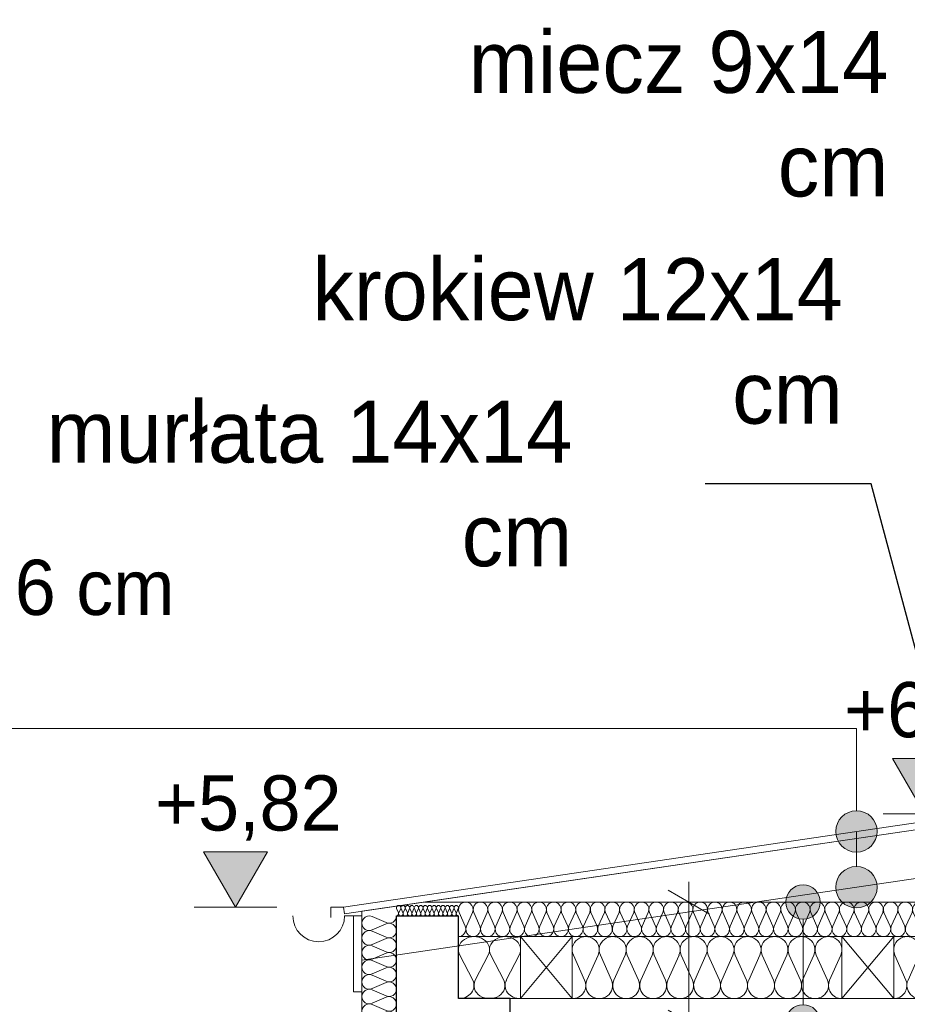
# Model space of a CAD drawing. Extents: x -623047 to -199286, y -27077 to 168279.
# Tile 8 of 194: x -615642 to -613067, y -6796 to -3941. Entities that reach past the tile are written whole.
import ezdxf

# ---------------------------------------------------------------- set-up
doc = ezdxf.new("R2010")
doc.units = 0
doc.header["$MEASUREMENT"] = 0
for name, color, linetype, lineweight in [('0_Nr_Pióra__21', 7, 'Continuous', 9), ('0_Nr_Pióra__5', 7, 'Continuous', 13), ('Arch opisy_Nr_Pióra__21', 7, 'Continuous', 9), ('INWENT DACH_Nr_Pióra__21', 7, 'Continuous', 9), ('INWENT KONST. DREWNIANA_Nr_Pióra__21', 7, 'Continuous', 9), ('INWENT OPISY_Nr_Pióra__1', 7, 'Continuous', 25), ('INWENT OPISY_Nr_Pióra__21', 7, 'Continuous', 9), ('INWENT RURY SPUSTOWE_Nr_Pióra__21', 7, 'Continuous', 9), ('INWENT WYMIARY_Nr_Pióra__21', 7, 'Continuous', 9), ('INWENT.ŚCIANY_Nr_Pióra__1', 7, 'Continuous', 25), ('INWENT.ŚCIANY_Nr_Pióra__21', 7, 'Continuous', 9)]:
    doc.layers.add(name, color=color, linetype=linetype, lineweight=lineweight)
for name, color, linetype in [('Arch ocieplenie', 7, 'Continuous'), ('Arch opisy', 7, 'Continuous'), ('Inwent Izolacje', 7, 'Continuous'), ('INWENT OPISY', 7, 'Continuous'), ('INWENT WYMIARY', 7, 'Continuous')]:
    doc.layers.add(name, color=color, linetype=linetype)
for name, color, linetype, lineweight, true_color in [('Arch ocieplenie_Nr_Pióra__44', 7, 'Continuous', 13, 0x029e21), ('Arch stropy_Nr_Pióra__44', 7, 'Continuous', 13, 0x029e21), ('Inwent Izolacje_Nr_Pióra__2', 7, 'Continuous', 13, 0x7f7f7f), ('INWENT.ŚCIANY_Nr_Pióra__3', 7, 'Continuous', 13, 0xff6600)]:
    doc.layers.add(name, color=color, linetype=linetype, lineweight=lineweight, true_color=true_color)
doc.styles.add('GENERATED_STYLE_2', font='txt')
doc.styles.add('GENERATED_STYLE_4', font='txt')
doc.styles.add('GENERATED_STYLE_5', font='txt')
doc.dimstyles.new('GENERATED_STYLE__4', dxfattribs={"dimtxt": 160.000002, "dimasz": 91.2, "dimexe": 0.18, "dimexo": 0, "dimgap": 0.09, "dimtad": 1, "dimdec": 0, "dimlfac": 0.1, "dimzin": 0, "dimdsep": 46, "dimtxsty": 'GENERATED_STYLE_2', "dimblk": 'ARROWHEAD_2', "dimblk1": 'ARROWHEAD_2', "dimblk2": 'ARROWHEAD_2', "dimcen": 0.09, "dimclrd": 7, "dimclre": 7, "dimclrt": 7, "dimazin": 0, "dimtfac": 1, "dimtdec": 4, "dimtmove": 2, "dimatfit": 3, "dimfxl": 0, "dimtolj": 1, "dimtzin": 0, "dimarcsym": 0})
doc.dimstyles.new('GENERATED_STYLE__5', dxfattribs={"dimtxt": 160.000002, "dimasz": 110.144928, "dimexe": 0.18, "dimexo": 40, "dimgap": 0.09, "dimtad": 1, "dimtih": 1, "dimtoh": 1, "dimdec": 0, "dimzin": 0, "dimdsep": 46, "dimtxsty": 'GENERATED_STYLE_2', "dimblk": 'ARROWHEAD_5', "dimblk1": 'ARROWHEAD_5', "dimblk2": 'ARROWHEAD_5', "dimcen": 0.09, "dimclrd": 7, "dimclre": 7, "dimclrt": 7, "dimazin": 0, "dimtfac": 1, "dimtdec": 4, "dimtmove": 2, "dimatfit": 3, "dimfxl": 0, "dimtolj": 1, "dimtzin": 0, "dimarcsym": 0})
doc.dimstyles.new('GENERATED_STYLE__7', dxfattribs={"dimtxt": 0.18, "dimasz": 182.4, "dimexe": 0.18, "dimexo": 0.0625, "dimgap": 0.09, "dimtad": 0, "dimtih": 1, "dimtoh": 1, "dimdec": 4, "dimzin": 0, "dimdsep": 46, "dimcen": 0.09, "dimadec": 0, "dimazin": 0, "dimtfac": 1, "dimtdec": 4, "dimtmove": 0, "dimatfit": 3, "dimldrblk": 'ARROWHEAD_5', "dimfxl": 0, "dimtolj": 1, "dimtzin": 0, "dimarcsym": 0})

# ---------------------------------------------------------------- blocks, each defined once
blk = doc.blocks.new('Izolacja cieplna 14_80', base_point=(-614369, -6599.6))
at = {"layer": 'Arch ocieplenie_Nr_Pióra__44', "linetype": 'Continuous'}
for p, q in [((-614367.3, -6529.4), (-614349.6, -6569.8)), ((-614346, -6569.8), (-614328.3, -6529.4)), ((-614324.8, -6529.4), (-614307.1, -6569.8)), ((-614303.5, -6569.8), (-614285.8, -6529.4)), ((-614282.3, -6529.4), (-614264.6, -6569.8)), ((-614261, -6569.8), (-614243.3, -6529.4)), ((-614239.8, -6529.4), (-614222.1, -6569.8)), ((-614218.5, -6569.8), (-614200.8, -6529.4)), ((-614197.3, -6529.4), (-614179.6, -6569.8)), ((-614176, -6569.8), (-614158.3, -6529.4)), ((-614154.8, -6529.4), (-614137.1, -6569.8)), ((-614133.5, -6569.8), (-614115.8, -6529.4)), ((-614112.3, -6529.4), (-614094.6, -6569.8)), ((-614091, -6569.8), (-614073.3, -6529.4)), ((-614069.8, -6529.4), (-614052.1, -6569.8)), ((-614048.5, -6569.8), (-614030.8, -6529.4)), ((-614027.3, -6529.4), (-614009.6, -6569.8)), ((-614006, -6569.8), (-613988.3, -6529.4)), ((-613984.8, -6529.4), (-613967.1, -6569.8)), ((-613963.5, -6569.8), (-613945.8, -6529.4)), ((-613942.3, -6529.4), (-613924.6, -6569.8)), ((-613921, -6569.8), (-613903.3, -6529.4)), ((-613899.8, -6529.4), (-613882.1, -6569.8)), ((-613878.5, -6569.8), (-613860.8, -6529.4)), ((-613857.3, -6529.4), (-613839.6, -6569.8)), ((-613836, -6569.8), (-613818.3, -6529.4)), ((-613814.8, -6529.4), (-613797.1, -6569.8)), ((-613793.5, -6569.8), (-613775.8, -6529.4)), ((-613772.3, -6529.4), (-613754.6, -6569.8)), ((-613751, -6569.8), (-613733.3, -6529.4)), ((-613729.8, -6529.4), (-613712.1, -6569.8)), ((-613708.5, -6569.8), (-613690.8, -6529.4)), ((-613687.3, -6529.4), (-613669.6, -6569.8)), ((-613666, -6569.8), (-613648.3, -6529.4)), ((-613644.8, -6529.4), (-613627.1, -6569.8)), ((-613623.5, -6569.8), (-613605.8, -6529.4)), ((-613602.3, -6529.4), (-613584.6, -6569.8)), ((-613581, -6569.8), (-613563.3, -6529.4)), ((-613559.8, -6529.4), (-613542.1, -6569.8)), ((-613538.5, -6569.8), (-613520.8, -6529.4)), ((-613517.3, -6529.4), (-613499.6, -6569.8)), ((-613496, -6569.8), (-613478.3, -6529.4)), ((-613474.8, -6529.4), (-613457.1, -6569.8)), ((-613453.5, -6569.8), (-613435.8, -6529.4)), ((-613432.3, -6529.4), (-613414.6, -6569.8)), ((-613411, -6569.8), (-613393.3, -6529.4)), ((-613389.8, -6529.4), (-613372.1, -6569.8)), ((-613368.5, -6569.8), (-613350.8, -6529.4)), ((-613347.3, -6529.4), (-613329.6, -6569.8)), ((-613326, -6569.8), (-613308.3, -6529.4)), ((-613304.8, -6529.4), (-613287.1, -6569.8)), ((-613283.5, -6569.8), (-613265.8, -6529.4)), ((-613262.3, -6529.4), (-613244.6, -6569.8)), ((-613241, -6569.8), (-613223.3, -6529.4)), ((-613219.8, -6529.4), (-613202.1, -6569.8)), ((-613198.5, -6569.8), (-613180.8, -6529.4)), ((-613177.3, -6529.4), (-613159.6, -6569.8)), ((-613156, -6569.8), (-613138.3, -6529.4)), ((-613134.8, -6529.4), (-613117.1, -6569.8)), ((-613113.5, -6569.8), (-613095.8, -6529.4)), ((-613092.3, -6529.4), (-613074.6, -6569.8)), ((-613071, -6569.8), (-613053.3, -6529.4)), ((-613049.8, -6529.4), (-613032.1, -6569.8)), ((-613028.5, -6569.8), (-613010.8, -6529.4)), ((-613007.3, -6529.4), (-612989.6, -6569.8)), ((-612986, -6569.8), (-612968.3, -6529.4)), ((-612964.8, -6529.4), (-612947.1, -6569.8)), ((-612943.5, -6569.8), (-612925.8, -6529.4)), ((-612922.3, -6529.4), (-612904.6, -6569.8)), ((-612901, -6569.8), (-612883.3, -6529.4)), ((-612879.8, -6529.4), (-612862.1, -6569.8)), ((-612858.5, -6569.8), (-612840.8, -6529.4))]:
    blk.add_line(p, q, dxfattribs=at)
for centre, start_param, end_param in [((-614347.8, -6520.9), 4.299595, 8.266775), ((-614305.3, -6520.9), 4.299595, 8.266775), ((-614262.8, -6520.9), 4.299595, 8.266775), ((-614220.3, -6520.9), 4.299595, 8.266775), ((-614177.8, -6520.9), 4.299595, 8.266775), ((-614135.3, -6520.9), 4.299595, 8.266775), ((-614092.8, -6520.9), 4.299595, 8.266775), ((-614050.3, -6520.9), 4.299595, 8.266775), ((-614007.8, -6520.9), 4.299595, 8.266775), ((-613965.3, -6520.9), 4.299595, 8.266775), ((-613922.8, -6520.9), 4.299595, 8.266775), ((-613880.3, -6520.9), 4.299595, 8.266775), ((-613837.8, -6520.9), 4.299595, 8.266775), ((-613795.3, -6520.9), 4.299595, 8.266775), ((-613752.8, -6520.9), 4.299595, 8.266775), ((-613710.3, -6520.9), 4.299595, 8.266775), ((-613667.8, -6520.9), 4.299595, 8.266775), ((-613625.3, -6520.9), 4.299595, 8.266775), ((-613582.8, -6520.9), 4.299595, 8.266775), ((-613540.3, -6520.9), 4.299595, 8.266775), ((-613497.8, -6520.9), 4.299595, 8.266775), ((-613455.3, -6520.9), 4.299595, 8.266775), ((-613412.8, -6520.9), 4.299595, 8.266775), ((-613370.3, -6520.9), 4.299595, 8.266775), ((-613327.8, -6520.9), 4.299595, 8.266775), ((-613285.3, -6520.9), 4.299595, 8.266775), ((-613242.8, -6520.9), 4.299595, 8.266775), ((-613200.3, -6520.9), 4.299595, 8.266775), ((-613157.8, -6520.9), 4.299595, 8.266775), ((-613115.3, -6520.9), 4.299595, 8.266775), ((-613072.8, -6520.9), 4.299595, 8.266775), ((-613030.3, -6520.9), 4.299595, 8.266775), ((-612987.8, -6520.9), 4.299595, 8.266775), ((-612945.3, -6520.9), 4.299595, 8.266775), ((-612902.8, -6520.9), 4.299595, 8.266775), ((-612860.3, -6520.9), 4.299595, 8.266775), ((-614369, -6578.3), 3.141593, 5.125182), ((-614326.5, -6578.3), 1.158004, 5.125183), ((-614284, -6578.3), 1.158004, 5.125183), ((-614241.5, -6578.3), 1.158004, 5.125183), ((-614199, -6578.3), 1.158004, 5.125183), ((-614156.5, -6578.3), 1.158004, 5.125183), ((-614114, -6578.3), 1.158004, 5.125183), ((-614071.5, -6578.3), 1.158004, 5.125183), ((-614029, -6578.3), 1.158004, 5.125183), ((-613986.5, -6578.3), 1.158004, 5.125183), ((-613944, -6578.3), 1.158004, 5.125183), ((-613901.5, -6578.3), 1.158004, 5.125183), ((-613859, -6578.3), 1.158004, 5.125183), ((-613816.5, -6578.3), 1.158004, 5.125183), ((-613774, -6578.3), 1.158004, 5.125183), ((-613731.5, -6578.3), 1.158004, 5.125183), ((-613689, -6578.3), 1.158004, 5.125183), ((-613646.5, -6578.3), 1.158004, 5.125183), ((-613604, -6578.3), 1.158004, 5.125183), ((-613561.5, -6578.3), 1.158004, 5.125183), ((-613519, -6578.3), 1.158004, 5.125183), ((-613476.5, -6578.3), 1.158004, 5.125183), ((-613434, -6578.3), 1.158004, 5.125183), ((-613391.5, -6578.3), 1.158004, 5.125183), ((-613349, -6578.3), 1.158004, 5.125183), ((-613306.5, -6578.3), 1.158004, 5.125183), ((-613264, -6578.3), 1.158004, 5.125183), ((-613221.5, -6578.3), 1.158004, 5.125183), ((-613179, -6578.3), 1.158004, 5.125183), ((-613136.5, -6578.3), 1.158004, 5.125183), ((-613094, -6578.3), 1.158004, 5.125183), ((-613051.5, -6578.3), 1.158004, 5.125183), ((-613009, -6578.3), 1.158004, 5.125183), ((-612966.5, -6578.3), 1.158004, 5.125183), ((-612924, -6578.3), 1.158004, 5.125183), ((-612881.5, -6578.3), 1.158004, 5.125183), ((-612839, -6578.3), 1.158004, 3.141593)]:
    blk.add_ellipse(centre, major_axis=(0, 21.3), ratio=0.99917, start_param=start_param, end_param=end_param, dxfattribs=at)
blk = doc.blocks.new('Izolacja cieplna 14_81', base_point=(-614549, -6539.6))
at = {"layer": 'Arch ocieplenie_Nr_Pióra__44', "linetype": 'Continuous'}
for p, q in [((-614548.5, -6518.6), (-614543.2, -6530.7)), ((-614542.1, -6530.7), (-614536.7, -6518.6)), ((-614535.6, -6518.6), (-614530.3, -6530.7)), ((-614529.2, -6530.7), (-614523.9, -6518.6)), ((-614522.8, -6518.6), (-614517.4, -6530.7)), ((-614516.4, -6530.7), (-614511, -6518.6)), ((-614509.9, -6518.6), (-614504.6, -6530.7)), ((-614503.5, -6530.7), (-614498.2, -6518.6)), ((-614497.1, -6518.6), (-614491.7, -6530.7)), ((-614490.6, -6530.7), (-614485.3, -6518.6)), ((-614484.2, -6518.6), (-614478.9, -6530.7)), ((-614477.8, -6530.7), (-614472.4, -6518.6)), ((-614471.4, -6518.6), (-614466, -6530.7)), ((-614464.9, -6530.7), (-614459.6, -6518.6)), ((-614458.5, -6518.6), (-614453.2, -6530.7)), ((-614452.1, -6530.7), (-614446.7, -6518.6)), ((-614445.6, -6518.6), (-614440.3, -6530.7)), ((-614439.2, -6530.7), (-614433.9, -6518.6)), ((-614432.8, -6518.6), (-614427.4, -6530.7)), ((-614426.4, -6530.7), (-614421, -6518.6)), ((-614419.9, -6518.6), (-614414.6, -6530.7)), ((-614413.5, -6530.7), (-614408.2, -6518.6)), ((-614407.1, -6518.6), (-614401.7, -6530.7)), ((-614400.6, -6530.7), (-614395.3, -6518.6)), ((-614394.2, -6518.6), (-614388.9, -6530.7)), ((-614387.8, -6530.7), (-614382.4, -6518.6)), ((-614381.4, -6518.6), (-614376, -6530.7)), ((-614374.9, -6530.7), (-614369.6, -6518.6))]:
    blk.add_line(p, q, dxfattribs=at)
for centre, start_param, end_param in [((-614542.6, -6516), 5.870392, 9.837571), ((-614549, -6533.2), 4.712389, 6.695979), ((-614536.2, -6533.2), 2.7288, 6.695979), ((-614529.8, -6516), 5.870392, 9.837571), ((-614523.3, -6533.2), 2.7288, 6.695979), ((-614516.9, -6516), 5.870392, 9.837571), ((-614510.5, -6533.2), 2.7288, 6.695979), ((-614504, -6516), 5.870392, 9.837571), ((-614497.6, -6533.2), 2.7288, 6.695979), ((-614491.2, -6516), 5.870392, 9.837571), ((-614484.8, -6533.2), 2.7288, 6.695979), ((-614478.3, -6516), 5.870392, 9.837571), ((-614471.9, -6533.2), 2.7288, 6.695979), ((-614465.5, -6516), 5.870392, 9.837571), ((-614459, -6533.2), 2.7288, 6.695979), ((-614452.6, -6516), 5.870392, 9.837571), ((-614446.2, -6533.2), 2.7288, 6.695979), ((-614439.8, -6516), 5.870392, 9.837571), ((-614433.3, -6533.2), 2.7288, 6.695979), ((-614426.9, -6516), 5.870392, 9.837571), ((-614420.5, -6533.2), 2.7288, 6.695979), ((-614414, -6516), 5.870392, 9.837571), ((-614407.6, -6533.2), 2.7288, 6.695979), ((-614401.2, -6516), 5.870392, 9.837571), ((-614394.8, -6533.2), 2.7288, 6.695979), ((-614388.3, -6516), 5.870392, 9.837571), ((-614381.9, -6533.2), 2.7288, 6.695979), ((-614375.5, -6516), 5.870392, 9.837571), ((-614369, -6533.2), 2.7288, 4.712389)]:
    blk.add_ellipse(centre, major_axis=(6.43, 0), ratio=0.992498, start_param=start_param, end_param=end_param, dxfattribs=at)
blk = doc.blocks.new('Izolacja cieplna 14_83', base_point=(-613106.5, -6779.6))
at = {"layer": 'Arch ocieplenie_Nr_Pióra__44', "linetype": 'Continuous'}
for p, q in [((-613103.3, -6653.3), (-613071.3, -6726)), ((-613064.9, -6726), (-613032.9, -6653.3)), ((-613026.4, -6653.3), (-612994.5, -6726)), ((-612988, -6726), (-612956, -6653.3)), ((-612949.6, -6653.3), (-612917.6, -6726)), ((-612911.1, -6726), (-612879.1, -6653.3)), ((-612872.7, -6653.3), (-612840.7, -6726)), ((-612834.3, -6726), (-612802.3, -6653.3))]:
    blk.add_line(p, q, dxfattribs=at)
for centre, start_param, end_param in [((-613068.1, -6637.9), 5.870392, 9.837571), ((-612991.2, -6637.9), 5.870392, 9.837571), ((-612914.4, -6637.9), 5.870392, 9.837571), ((-612837.5, -6637.9), 5.870392, 9.837571), ((-613106.5, -6741.3), 4.712389, 6.695979), ((-613029.7, -6741.3), 2.7288, 6.695979), ((-612952.8, -6741.3), 2.7288, 6.695979), ((-612875.9, -6741.3), 2.7288, 6.695979), ((-612799, -6741.3), 2.7288, 4.712389)]:
    blk.add_ellipse(centre, major_axis=(38.4, 0), ratio=0.995978, start_param=start_param, end_param=end_param, dxfattribs=at)
blk = doc.blocks.new('Izolacja cieplna 14_84', base_point=(-614039, -6779.6))
at = {"layer": 'Arch ocieplenie_Nr_Pióra__44', "linetype": 'Continuous'}
for p, q in [((-614035.8, -6653.3), (-614003.2, -6726)), ((-613996.6, -6726), (-613964.1, -6653.3)), ((-613957.5, -6653.3), (-613925, -6726)), ((-613918.4, -6726), (-613885.8, -6653.3)), ((-613879.3, -6653.3), (-613846.7, -6726)), ((-613840.1, -6726), (-613807.6, -6653.3)), ((-613801, -6653.3), (-613768.5, -6726)), ((-613761.9, -6726), (-613729.3, -6653.3)), ((-613722.8, -6653.3), (-613690.2, -6726)), ((-613683.6, -6726), (-613651.1, -6653.3)), ((-613644.5, -6653.3), (-613612, -6726)), ((-613605.4, -6726), (-613572.8, -6653.3)), ((-613566.3, -6653.3), (-613533.7, -6726)), ((-613527.1, -6726), (-613494.6, -6653.3)), ((-613488, -6653.3), (-613455.5, -6726)), ((-613448.9, -6726), (-613416.3, -6653.3)), ((-613409.8, -6653.3), (-613377.2, -6726)), ((-613370.6, -6726), (-613338.1, -6653.3)), ((-613331.5, -6653.3), (-613299, -6726)), ((-613292.4, -6726), (-613259.8, -6653.3))]:
    blk.add_line(p, q, dxfattribs=at)
for centre, start_param, end_param in [((-613999.9, -6637.9), 5.870392, 9.837571), ((-613921.7, -6637.9), 5.870392, 9.837571), ((-613843.4, -6637.9), 5.870392, 9.837571), ((-613765.2, -6637.9), 5.870392, 9.837571), ((-613686.9, -6637.9), 5.870392, 9.837571), ((-613608.7, -6637.9), 5.870392, 9.837571), ((-613530.4, -6637.9), 5.870392, 9.837571), ((-613452.2, -6637.9), 5.870392, 9.837571), ((-613373.9, -6637.9), 5.870392, 9.837571), ((-613295.7, -6637.9), 5.870392, 9.837571), ((-614039, -6741.3), 4.712389, 6.695979), ((-613960.8, -6741.3), 2.7288, 6.695979), ((-613882.5, -6741.3), 2.7288, 6.695979), ((-613804.3, -6741.3), 2.7288, 6.695979), ((-613726, -6741.3), 2.7288, 6.695979), ((-613647.8, -6741.3), 2.7288, 6.695979), ((-613569.5, -6741.3), 2.7288, 6.695979), ((-613491.3, -6741.3), 2.7288, 6.695979), ((-613413, -6741.3), 2.7288, 6.695979), ((-613334.8, -6741.3), 2.7288, 6.695979), ((-613256.5, -6741.3), 2.7288, 4.712389)]:
    blk.add_ellipse(centre, major_axis=(39.1, 0), ratio=0.978477, start_param=start_param, end_param=end_param, dxfattribs=at)
blk = doc.blocks.new('Izolacja cieplna 14_85', base_point=(-614369, -6779.6))
at = {"layer": 'Arch ocieplenie_Nr_Pióra__44', "linetype": 'Continuous'}
for p, q in [((-614365.3, -6653.3), (-614327.8, -6726)), ((-614320.3, -6726), (-614282.8, -6653.3)), ((-614275.3, -6653.3), (-614237.8, -6726)), ((-614230.3, -6726), (-614192.8, -6653.3))]:
    blk.add_line(p, q, dxfattribs=at)
for centre, start_param, end_param in [((-614324, -6637.9), 5.870392, 9.837571), ((-614234, -6637.9), 5.870392, 9.837571), ((-614369, -6741.3), 4.712389, 6.695979), ((-614279, -6741.3), 2.7288, 6.695979), ((-614189, -6741.3), 2.7288, 4.712389)]:
    blk.add_ellipse(centre, major_axis=(45, 0), ratio=0.850731, start_param=start_param, end_param=end_param, dxfattribs=at)
blk = doc.blocks.new('Izolacja cieplna 14_192', base_point=(-614549, -6539.6))
at = {"layer": 'Inwent Izolacje_Nr_Pióra__2', "linetype": 'Continuous'}
for p, q in [((-614619.2, -6541.4), (-614578.8, -6559.1)), ((-614578.8, -6562.7), (-614619.2, -6580.4)), ((-614619.2, -6583.9), (-614578.8, -6601.6)), ((-614578.8, -6605.2), (-614619.2, -6622.9)), ((-614619.2, -6626.5), (-614578.8, -6644.1)), ((-614578.8, -6647.7), (-614619.2, -6665.4)), ((-614619.2, -6669), (-614578.8, -6686.7)), ((-614578.8, -6690.2), (-614619.2, -6707.9)), ((-614619.2, -6711.5), (-614578.8, -6729.2)), ((-614578.8, -6732.8), (-614619.2, -6750.5)), ((-614619.2, -6754), (-614578.8, -6771.7)), ((-614578.8, -6775.3), (-614619.2, -6793)), ((-614619.2, -6796.6), (-614578.8, -6814.2)), ((-614578.8, -6817.8), (-614619.2, -6835.5)), ((-614619.2, -6839.1), (-614578.8, -6856.8)), ((-614578.8, -6860.3), (-614619.2, -6878)), ((-614619.2, -6881.6), (-614578.8, -6899.3)), ((-614578.8, -6902.9), (-614619.2, -6920.6)), ((-614619.2, -6924.1), (-614578.8, -6941.8)), ((-614578.8, -6945.4), (-614619.2, -6963.1)), ((-614619.2, -6966.7), (-614578.8, -6984.4)), ((-614578.8, -6987.9), (-614619.2, -7005.6)), ((-614619.2, -7009.2), (-614578.8, -7026.9)), ((-614578.8, -7030.5), (-614619.2, -7048.1)), ((-614619.2, -7051.7), (-614578.8, -7069.4)), ((-614578.8, -7073), (-614619.2, -7090.7)), ((-614619.2, -7094.2), (-614578.8, -7111.9)), ((-614578.8, -7115.5), (-614619.2, -7133.2)), ((-614619.2, -7136.8), (-614578.8, -7154.5)), ((-614578.8, -7158), (-614619.2, -7175.7)), ((-614619.2, -7179.3), (-614578.8, -7197)), ((-614578.8, -7200.6), (-614619.2, -7218.3)), ((-614619.2, -7221.8), (-614578.8, -7239.5)), ((-614578.8, -7243.1), (-614619.2, -7260.8)), ((-614619.2, -7264.3), (-614578.8, -7282)), ((-614578.8, -7285.6), (-614619.2, -7303.3)), ((-614619.2, -7306.9), (-614578.8, -7324.6)), ((-614578.8, -7328.1), (-614619.2, -7345.8)), ((-614619.2, -7349.4), (-614578.8, -7367.1)), ((-614578.8, -7370.7), (-614619.2, -7388.4)), ((-614619.2, -7391.9), (-614578.8, -7409.6)), ((-614578.8, -7413.2), (-614619.2, -7430.9)), ((-614619.2, -7434.5), (-614578.8, -7452.1)), ((-614578.8, -7455.7), (-614619.2, -7473.4)), ((-614619.2, -7477), (-614578.8, -7494.7)), ((-614578.8, -7498.2), (-614619.2, -7515.9)), ((-614619.2, -7519.5), (-614578.8, -7537.2)), ((-614578.8, -7540.8), (-614619.2, -7558.5)), ((-614619.2, -7562), (-614578.8, -7579.7)), ((-614578.8, -7583.3), (-614619.2, -7601)), ((-614619.2, -7604.6), (-614578.8, -7622.3)), ((-614578.8, -7625.8), (-614619.2, -7643.5)), ((-614619.2, -7647.1), (-614578.8, -7664.8)), ((-614578.8, -7668.3), (-614619.2, -7686)), ((-614619.2, -7689.6), (-614578.8, -7707.3)), ((-614578.8, -7710.9), (-614619.2, -7728.6)), ((-614619.2, -7732.1), (-614578.8, -7749.8)), ((-614578.8, -7753.4), (-614619.2, -7771.1)), ((-614619.2, -7774.7), (-614578.8, -7792.4)), ((-614578.8, -7795.9), (-614619.2, -7813.6)), ((-614619.2, -7817.2), (-614578.8, -7834.9)), ((-614578.8, -7838.5), (-614619.2, -7856.1)), ((-614619.2, -7859.7), (-614578.8, -7877.4)), ((-614578.8, -7881), (-614619.2, -7898.7)), ((-614619.2, -7902.2), (-614578.8, -7919.9)), ((-614578.8, -7923.5), (-614619.2, -7941.2)), ((-614619.2, -7944.8), (-614578.8, -7962.5)), ((-614578.8, -7966), (-614619.2, -7983.7)), ((-614619.2, -7987.3), (-614578.8, -8005)), ((-614578.8, -8008.6), (-614619.2, -8026.3)), ((-614619.2, -8029.8), (-614578.8, -8047.5)), ((-614578.8, -8051.1), (-614619.2, -8068.8)), ((-614619.2, -8072.4), (-614578.8, -8090)), ((-614578.8, -8093.6), (-614619.2, -8111.3)), ((-614619.2, -8114.9), (-614578.8, -8132.6)), ((-614578.8, -8136.1), (-614619.2, -8153.8)), ((-614619.2, -8157.4), (-614578.8, -8175.1)), ((-614578.8, -8178.7), (-614619.2, -8196.4)), ((-614619.2, -8199.9), (-614578.8, -8217.6)), ((-614578.8, -8221.2), (-614619.2, -8238.9)), ((-614619.2, -8242.5), (-614578.8, -8260.1)), ((-614578.8, -8263.7), (-614619.2, -8281.4)), ((-614619.2, -8285), (-614578.8, -8302.7)), ((-614578.8, -8306.2), (-614619.2, -8323.9)), ((-614619.2, -8327.5), (-614578.8, -8345.2)), ((-614578.8, -8348.8), (-614619.2, -8366.5)), ((-614619.2, -8370), (-614578.8, -8387.7)), ((-614578.8, -8391.3), (-614619.2, -8409))]:
    blk.add_line(p, q, dxfattribs=at)
for centre, start_param, end_param in [((-614627.8, -6560.9), 1.158003, 5.125183), ((-614570.3, -6539.6), 4.299596, 6.283185), ((-614570.3, -6582.1), 4.299595, 8.266774), ((-614627.8, -6603.4), 1.158003, 5.125183), ((-614627.8, -6645.9), 1.158003, 5.125183), ((-614570.3, -6624.7), 4.299595, 8.266774), ((-614570.3, -6667.2), 4.299595, 8.266774), ((-614627.8, -6688.5), 1.158003, 5.125183), ((-614627.8, -6731), 1.158003, 5.125183), ((-614570.3, -6709.7), 4.299595, 8.266774), ((-614570.3, -6752.2), 4.299595, 8.266774), ((-614627.8, -6773.5), 1.158003, 5.125183), ((-614627.8, -6816), 1.158003, 5.125183), ((-614570.3, -6794.8), 4.299595, 8.266774), ((-614570.3, -6837.3), 4.299595, 8.266774), ((-614627.8, -6858.6), 1.158003, 5.125183), ((-614627.8, -6901.1), 1.158003, 5.125183), ((-614570.3, -6879.8), 4.299595, 8.266774), ((-614570.3, -6922.4), 4.299595, 8.266774), ((-614627.8, -6943.6), 1.158003, 5.125183), ((-614627.8, -6986.1), 1.158003, 5.125183), ((-614570.3, -6964.9), 4.299595, 8.266774), ((-614570.3, -7007.4), 4.299595, 8.266774), ((-614627.8, -7028.7), 1.158003, 5.125183), ((-614627.8, -7071.2), 1.158003, 5.125183), ((-614570.3, -7049.9), 4.299595, 8.266774), ((-614570.3, -7092.5), 4.299595, 8.266774), ((-614627.8, -7113.7), 1.158003, 5.125183), ((-614627.8, -7156.2), 1.158003, 5.125183), ((-614570.3, -7135), 4.299595, 8.266774), ((-614570.3, -7177.5), 4.299595, 8.266774), ((-614627.8, -7198.8), 1.158003, 5.125183), ((-614627.8, -7241.3), 1.158003, 5.125183), ((-614570.3, -7220), 4.299595, 8.266774), ((-614570.3, -7262.6), 4.299595, 8.266774), ((-614627.8, -7283.8), 1.158003, 5.125183), ((-614627.8, -7326.4), 1.158003, 5.125183), ((-614570.3, -7305.1), 4.299595, 8.266774), ((-614570.3, -7347.6), 4.299595, 8.266774), ((-614627.8, -7368.9), 1.158003, 5.125183), ((-614627.8, -7411.4), 1.158003, 5.125183), ((-614570.3, -7390.1), 4.299595, 8.266774), ((-614570.3, -7432.7), 4.299595, 8.266774), ((-614627.8, -7453.9), 1.158003, 5.125183), ((-614627.8, -7496.5), 1.158003, 5.125183), ((-614570.3, -7475.2), 4.299595, 8.266774), ((-614570.3, -7517.7), 4.299595, 8.266774), ((-614627.8, -7539), 1.158003, 5.125183), ((-614627.8, -7581.5), 1.158003, 5.125183), ((-614570.3, -7560.2), 4.299595, 8.266774), ((-614570.3, -7602.8), 4.299595, 8.266774), ((-614627.8, -7624), 1.158003, 5.125183), ((-614627.8, -7666.6), 1.158003, 5.125183), ((-614570.3, -7645.3), 4.299595, 8.266774), ((-614570.3, -7687.8), 4.299595, 8.266774), ((-614627.8, -7709.1), 1.158003, 5.125183), ((-614570.3, -7730.4), 4.299595, 8.266774), ((-614627.8, -7751.6), 1.158003, 5.125183), ((-614570.3, -7772.9), 4.299595, 8.266774), ((-614627.8, -7794.1), 1.158003, 5.125183), ((-614570.3, -7815.4), 4.299595, 8.266774), ((-614627.8, -7836.7), 1.158003, 5.125183), ((-614570.3, -7857.9), 4.299595, 8.266774), ((-614627.8, -7879.2), 1.158003, 5.125183), ((-614570.3, -7900.5), 4.299595, 8.266774), ((-614627.8, -7921.7), 1.158003, 5.125183), ((-614570.3, -7943), 4.299595, 8.266774), ((-614627.8, -7964.2), 1.158003, 5.125183), ((-614570.3, -7985.5), 4.299595, 8.266774), ((-614627.8, -8006.8), 1.158003, 5.125183), ((-614570.3, -8028), 4.299595, 8.266774), ((-614627.8, -8049.3), 1.158003, 5.125183), ((-614570.3, -8070.6), 4.299595, 8.266774), ((-614627.8, -8091.8), 1.158003, 5.125183), ((-614570.3, -8113.1), 4.299595, 8.266774), ((-614627.8, -8134.4), 1.158003, 5.125183), ((-614570.3, -8155.6), 4.299595, 8.266774), ((-614627.8, -8176.9), 1.158003, 5.125183), ((-614570.3, -8198.1), 4.299595, 8.266774), ((-614627.8, -8219.4), 1.158003, 5.125183), ((-614570.3, -8240.7), 4.299595, 8.266774), ((-614627.8, -8261.9), 1.158003, 5.125183), ((-614570.3, -8283.2), 4.299595, 8.266774), ((-614627.8, -8304.5), 1.158003, 5.125183), ((-614570.3, -8325.7), 4.299595, 8.266774), ((-614627.8, -8347), 1.158003, 5.125183), ((-614570.3, -8368.2), 4.299595, 8.266774), ((-614627.8, -8389.5), 1.158003, 5.125183), ((-614570.3, -8410.8), 0, 1.983589)]:
    blk.add_ellipse(centre, major_axis=(21.3, 0), ratio=0.999783, start_param=start_param, end_param=end_param, dxfattribs=at)
blk = doc.blocks.new('Linia_47', base_point=(-613214.5, -6294.7))
at = {"layer": 'INWENT OPISY_Nr_Pióra__21', "linetype": 'Continuous'}
blk.add_hatch(color=256, dxfattribs=at).paths.add_polyline_path([(-613154.5, -6456.4), (-613159.1, -6433.5), (-613172.1, -6414), (-613191.6, -6401), (-613214.5, -6396.4), (-613237.5, -6401), (-613256.9, -6414), (-613269.9, -6433.5), (-613274.5, -6456.4), (-613269.9, -6479.4), (-613256.9, -6498.8), (-613237.5, -6511.9), (-613214.5, -6516.4), (-613191.6, -6511.9), (-613172.1, -6498.8), (-613159.1, -6479.4)], flags=0)
blk.add_line((-613214.5, -6294.7), (-613214.5, -6396.4), dxfattribs=at)
blk.add_circle((-613214.5, -6456.4), 60, dxfattribs=at)
blk = doc.blocks.new('Linia_55', base_point=(-613214.5, -5996.2))
at = {"layer": 'INWENT OPISY_Nr_Pióra__21', "linetype": 'Continuous'}
blk.add_hatch(color=256, dxfattribs=at).paths.add_polyline_path([(-613154.5, -6294.7), (-613159.1, -6271.7), (-613172.1, -6252.3), (-613191.6, -6239.3), (-613214.5, -6234.7), (-613237.5, -6239.3), (-613256.9, -6252.3), (-613269.9, -6271.7), (-613274.5, -6294.7), (-613269.9, -6317.7), (-613256.9, -6337.1), (-613237.5, -6350.1), (-613214.5, -6354.7), (-613191.6, -6350.1), (-613172.1, -6337.1), (-613159.1, -6317.7)], flags=0)
blk.add_line((-613214.5, -5996.2), (-613214.5, -6234.7), dxfattribs=at)
blk.add_circle((-613214.5, -6294.7), 60, dxfattribs=at)
blk = doc.blocks.new('Wymiary_29', base_point=(-613017.2, -6243.5))
at = {"layer": 'INWENT WYMIARY_Nr_Pióra__21', "linetype": 'Continuous'}
blk.add_hatch(color=256, dxfattribs=at).paths.add_polyline_path([(-613017.2, -6243.5), (-613110, -6083.5), (-612924.4, -6083.5)], flags=0)
for p, q in [((-613017.2, -6243.5), (-613110, -6083.5)), ((-613110, -6083.5), (-612924.4, -6083.5)), ((-612924.4, -6083.5), (-613017.2, -6243.5)), ((-613017.2, -6243.5), (-613137.2, -6243.5)), ((-613017.2, -6243.5), (-612897.2, -6243.5))]:
    blk.add_line(p, q, dxfattribs=at)
at = {"layer": 'INWENT WYMIARY_Nr_Pióra__21', "insert": (-613250.6, -6051.5), "char_height": 160, "attachment_point": 7, "style": 'GENERATED_STYLE_2'}
blk.add_mtext('{+6,09}', dxfattribs=at)
blk = doc.blocks.new('Wymiary_30', base_point=(-615016.2, -6514))
at = {"layer": 'INWENT WYMIARY_Nr_Pióra__21', "linetype": 'Continuous'}
blk.add_hatch(color=256, dxfattribs=at).paths.add_polyline_path([(-615016.2, -6514), (-615109, -6354), (-614923.4, -6354)], flags=0)
for p, q in [((-615016.2, -6514), (-615109, -6354)), ((-615109, -6354), (-614923.4, -6354)), ((-614923.4, -6354), (-615016.2, -6514)), ((-615016.2, -6514), (-615136.2, -6514)), ((-615016.2, -6514), (-614896.2, -6514))]:
    blk.add_line(p, q, dxfattribs=at)
at = {"layer": 'INWENT WYMIARY_Nr_Pióra__21', "insert": (-615249.6, -6322), "char_height": 160, "attachment_point": 7, "style": 'GENERATED_STYLE_2'}
blk.add_mtext('{+5,82}', dxfattribs=at)
blk = doc.blocks.new('*D630')
at = {"layer": 'INWENT WYMIARY_Nr_Pióra__21', "linetype": 'Continuous'}
for p, q in [((-613700.9, -6499.6), (-613700.9, -6440.9)), ((-613640.9, -6534.3), (-613760.9, -6465)), ((-613610.9, -6499.6), (-613790.9, -6499.6)), ((-613700.9, -6847.1), (-613700.9, -6499.6)), ((-613760.9, -6812.5), (-613640.9, -6881.8)), ((-613610.9, -6847.1), (-613790.9, -6847.1))]:
    blk.add_line(p, q, dxfattribs=at)
at = {"layer": 'INWENT WYMIARY_Nr_Pióra__21', "char_height": 160, "attachment_point": 7, "rotation": 90, "style": 'GENERATED_STYLE_2'}
for s, insert in [('{35}', (-613732.9, -7100.4)), ('{267}', (-613732.9, -8337))]:
    blk.add_mtext(s, dxfattribs=dict(at, insert=insert))
blk = doc.blocks.new('ARROWHEAD_2')
at = {"color": 0, "linetype": 'Continuous', "lineweight": 0}
for p, q in [((-0.378, -0.655), (0.378, 0.655)), ((0, 0), (-1, 0))]:
    blk.add_line(p, q, dxfattribs=at)
blk = doc.blocks.new('*D774')
at = {"layer": '0_Nr_Pióra__5', "linetype": 'Continuous'}
for points in [[(-612130.7, -6296.7), (-612178.5, -6191.1), (-612119.3, -6181.3)], [(-612095.3, -6779.6), (-612067.2, -6892.1), (-612127.1, -6891.1)]]:
    blk.add_hatch(color=256, dxfattribs=at).paths.add_polyline_path(points, flags=0)
for p, q in [((-612178.5, -6191.1), (-612119.3, -6181.3)), ((-612130.7, -6296.7), (-612178.5, -6191.1)), ((-612130.7, -6296.7), (-612119.3, -6181.3)), ((-612509, -6352.4), (-612023.1, -6280.8)), ((-612095.3, -6779.6), (-612127.1, -6891.1)), ((-612095.3, -6779.6), (-612067.2, -6892.1)), ((-612067.2, -6892.1), (-612127.1, -6891.1))]:
    blk.add_line(p, q, dxfattribs=at)
for start, end in [(10.3217, 10.8244), (0, 8.3847), (357.5603, 358.063)]:
    blk.add_arc((-615407.2, -6779.6), 3312, start, end, dxfattribs=at)
at = {"layer": '0_Nr_Pióra__21', "insert": (-611944.5, -6253.3), "char_height": 160, "attachment_point": 7, "style": 'GENERATED_STYLE_2'}
blk.add_mtext('{8,38°}', dxfattribs=at)
blk = doc.blocks.new('ARROWHEAD_5')
at = {"color": 0, "linetype": 'Continuous', "lineweight": 0}
blk.add_line((0, 0), (-1, 0), dxfattribs=at)
blk.add_solid([(-1, 0.2679), (0, 0), (-1, -0.2679), (-1, 0.2679)], dxfattribs=at)
blk = doc.blocks.new('*D775')
at = {"layer": '0_Nr_Pióra__5', "linetype": 'Continuous'}
for points in [[(-607076.1, -6324.9), (-607060.6, -6439.8), (-607120.1, -6432.1)], [(-607109.4, -6779.6), (-607137.4, -6667.1), (-607077.4, -6668.2)]]:
    blk.add_hatch(color=256, dxfattribs=at).paths.add_polyline_path(points, flags=0)
for p, q in [((-606889.1, -6352.4), (-607183.6, -6309)), ((-607076.1, -6324.9), (-607120.1, -6432.1)), ((-607076.1, -6324.9), (-607060.6, -6439.8)), ((-607060.6, -6439.8), (-607120.1, -6432.1)), ((-607109.4, -6779.6), (-607137.4, -6667.1)), ((-607137.4, -6667.1), (-607077.4, -6668.2)), ((-607109.4, -6779.6), (-607077.4, -6668.2))]:
    blk.add_line(p, q, dxfattribs=at)
blk.add_arc((-603990.9, -6779.6), 3118.5, 173.6724, 177.9429, dxfattribs=at)
at = {"layer": '0_Nr_Pióra__21', "insert": (-607709.4, -6366.1), "char_height": 160, "attachment_point": 7, "style": 'GENERATED_STYLE_2'}
blk.add_mtext('{8,38°}', dxfattribs=at)
blk = doc.blocks.new('Linia_117', base_point=(-613369.5, -6499.6))
at = {"layer": 'Arch opisy_Nr_Pióra__21', "linetype": 'Continuous'}
for points in [[(-613319.5, -6499.6), (-613323.3, -6480.5), (-613334.2, -6464.3), (-613350.4, -6453.4), (-613369.5, -6449.6), (-613388.7, -6453.4), (-613404.9, -6464.3), (-613415.7, -6480.5), (-613419.5, -6499.6), (-613415.7, -6518.7), (-613404.9, -6535), (-613388.7, -6545.8), (-613369.5, -6549.6), (-613350.4, -6545.8), (-613334.2, -6535), (-613323.3, -6518.7)], [(-613319.5, -6847.1), (-613323.3, -6828), (-613334.2, -6811.8), (-613350.4, -6800.9), (-613369.5, -6797.1), (-613388.7, -6800.9), (-613404.9, -6811.8), (-613415.7, -6828), (-613419.5, -6847.1), (-613415.7, -6866.2), (-613404.9, -6882.5), (-613388.7, -6893.3), (-613369.5, -6897.1), (-613350.4, -6893.3), (-613334.2, -6882.5), (-613323.3, -6866.2)]]:
    blk.add_hatch(color=256, dxfattribs=at).paths.add_polyline_path(points, flags=0)
blk.add_line((-613369.5, -6549.6), (-613369.5, -6797.1), dxfattribs=at)
for centre in [(-613369.5, -6499.6), (-613369.5, -6847.1)]:
    blk.add_circle(centre, 50, dxfattribs=at)

msp = doc.modelspace()

# ---------------------------------------------------------------- linework, layer by layer
at = {"layer": 'Arch stropy_Nr_Pióra__44', "linetype": 'Continuous'}
msp.add_line((-612839, -6499.6), (-614467.7, -6499.6), dxfattribs=at)
at = {"layer": 'INWENT DACH_Nr_Pióra__21', "linetype": 'Continuous'}
for p, q in [((-614739.5, -6514), (-614739.5, -6544)), ((-614702.4, -6514), (-614739.5, -6514)), ((-614699.5, -6539.6), (-614649, -6539.6))]:
    msp.add_line(p, q, dxfattribs=at)
at = {"layer": 'INWENT KONST. DREWNIANA_Nr_Pióra__21', "linetype": 'Continuous'}
for p, q in [((-614649, -6526.3), (-612601.9, -6224.6)), ((-614649, -6667.9), (-612706.9, -6381.6)), ((-614649, -6667.9), (-614649, -6526.3)), ((-605029, -6599.6), (-614369, -6599.6)), ((-614189, -6599.6), (-614189, -6779.6)), ((-614039, -6599.6), (-614189, -6599.6)), ((-614039, -6599.6), (-614189, -6779.6)), ((-614039, -6779.6), (-614189, -6599.6)), ((-614039, -6779.6), (-614039, -6599.6)), ((-613256.5, -6599.6), (-613256.5, -6779.6)), ((-613106.5, -6599.6), (-613256.5, -6599.6)), ((-613106.5, -6599.6), (-613256.5, -6779.6)), ((-613106.5, -6779.6), (-613256.5, -6599.6)), ((-613106.5, -6779.6), (-613106.5, -6599.6)), ((-605029, -6779.6), (-614369, -6779.6)), ((-614189, -6779.6), (-614039, -6779.6)), ((-613256.5, -6779.6), (-613106.5, -6779.6))]:
    msp.add_line(p, q, dxfattribs=at)
at = {"layer": 'INWENT OPISY_Nr_Pióra__21', "linetype": 'Continuous'}
msp.add_line((-618379.3, -5996.2), (-613214.5, -5996.2), dxfattribs=at)
at = {"layer": 'INWENT RURY SPUSTOWE_Nr_Pióra__21', "linetype": 'Continuous'}
msp.add_arc((-614774.5, -6539.6), 75, 180, 0, dxfattribs=at)
at = {"layer": 'INWENT.ŚCIANY_Nr_Pióra__1', "linetype": 'Continuous'}
for p, q in [((-614549, -8744.6), (-614549, -6539.6)), ((-614549, -6539.6), (-614369, -6539.6)), ((-614369, -6779.6), (-614369, -6539.6)), ((-614219, -6779.6), (-614369, -6779.6)), ((-614219, -12329.6), (-614219, -6779.6))]:
    msp.add_line(p, q, dxfattribs=at)
at = {"layer": 'INWENT.ŚCIANY_Nr_Pióra__21', "linetype": 'Continuous'}
for p, q in [((-614702.4, -6514), (-612773.7, -6229.7)), ((-612788.7, -6252.2), (-614699.5, -6533.8)), ((-614699.5, -6533.8), (-614702.4, -6514)), ((-614674, -6759.6), (-614674, -6539.6)), ((-614674, -6539.6), (-614649, -6539.6)), ((-614649, -6539.6), (-614649, -6759.6)), ((-614649, -6759.6), (-614674, -6759.6))]:
    msp.add_line(p, q, dxfattribs=at)
at = {"layer": 'INWENT.ŚCIANY_Nr_Pióra__3', "linetype": 'Continuous'}
msp.add_line((-614649, -8488.9), (-614649, -6759.6), dxfattribs=at)

# ---------------------------------------------------------------- block references
at = {"layer": 'Arch ocieplenie', "color": 104, "linetype": 'Continuous', "lineweight": 13, "true_color": 0x029e21}
for name, p in [('Izolacja cieplna 14_80', (-614369, -6599.6)), ('Izolacja cieplna 14_81', (-614549, -6539.6)), ('Izolacja cieplna 14_85', (-614369, -6779.6)), ('Izolacja cieplna 14_84', (-614039, -6779.6)), ('Izolacja cieplna 14_83', (-613106.5, -6779.6))]:
    msp.add_blockref(name, p, dxfattribs=at)
at = {"layer": 'Arch opisy', "linetype": 'Continuous'}
msp.add_blockref('Linia_117', (-613369.5, -6499.6), dxfattribs=at)
at = {"layer": 'Inwent Izolacje', "color": 104, "linetype": 'Continuous', "lineweight": 13, "true_color": 0x029e21}
msp.add_blockref('Izolacja cieplna 14_192', (-614549, -6539.6), dxfattribs=at)
at = {"layer": 'INWENT OPISY', "linetype": 'Continuous'}
for name, p in [('Linia_55', (-613214.5, -5996.2)), ('Linia_47', (-613214.5, -6294.7))]:
    msp.add_blockref(name, p, dxfattribs=at)
at = {"layer": 'INWENT WYMIARY', "linetype": 'Continuous'}
for name, p in [('Wymiary_29', (-613017.2, -6243.5)), ('Wymiary_30', (-615016.2, -6514))]:
    msp.add_blockref(name, p, dxfattribs=at)

# ---------------------------------------------------------------- texts
at = {"layer": 'INWENT OPISY_Nr_Pióra__1', "linetype": 'Continuous', "insert": (-618379.3, -4991.5), "char_height": 160, "width": 4900.628, "attachment_point": 1, "line_spacing_factor": 0.9668, "style": 'GENERATED_STYLE_5'}
msp.add_mtext('{  1 cm   - papa\\P  2 cm   - deskowanie\\P16 cm   - deski na sztorc 3x16 cm\\P               w rozstawie krokwi}', dxfattribs=at)
at = {"layer": 'INWENT OPISY_Nr_Pióra__21', "linetype": 'Continuous', "char_height": 180, "attachment_point": 6, "style": 'GENERATED_STYLE_4'}
for s, insert, width in [('{miecz 9x14 cm}', (-613122, -4215.1), 1387.49), ('{krokiew 12x14 cm}', (-613254.1, -4873.9), 1665.32), ('{murłata 14x14 cm}', (-614038.9, -5287.2), 1650.08)]:
    msp.add_mtext(s, dxfattribs=dict(at, insert=insert, width=width))

# ---------------------------------------------------------------- dimensions: what is measured, and where the dimension line sits
at = {"linetype": 'Continuous'}
for base, center, p1, p2, picture, middle in [((-612104.1, -6537.5), (-615407.2, -6779.6), (-612706.9, -6381.6), (-605029, -6779.6), '*D774', (-611687.8, -6173.3)), ((-607101, -6551.6), (-603990.9, -6779.6), (-606691.2, -6381.6), (-614369, -6779.6), '*D775', (-607452.6, -6286.1))]:
    dim = msp.add_angular_dim_3p(base=base, center=center, p1=p1, p2=p2, dimstyle='GENERATED_STYLE__5', dxfattribs=at)
    dim.commit()
    dim.dimension.update_dxf_attribs({"geometry": picture, "text_midpoint": middle, "dimtype": 165})
at = {"layer": 'INWENT WYMIARY', "linetype": 'Continuous'}
dim = msp.add_linear_dim(base=(-613700.9, -9519.6), p1=(-614219, -6847.1), p2=(-613768.8, -6499.6), angle=90, dimstyle='GENERATED_STYLE__4', dxfattribs=at)
dim.commit()
dim.dimension.update_dxf_attribs({"geometry": '*D630', "text_midpoint": (-613812.9, -6979)})

# ---------------------------------------------------------------- leaders
at = {"layer": 'INWENT OPISY_Nr_Pióra__21', "linetype": 'Continuous', "annotation_type": 0, "has_hookline": 1, "hookline_direction": 1}
for points, text_width in [([(-610954, -4214.9), (-612853.9, -4214.9)], 1191.4), ([(-611795, -4873.7), (-612853.9, -4873.7)], 1337.1), ([(-612839, -6529.6), (-613172, -5287), (-613653.9, -5287)], 1337.1)]:
    msp.add_leader(points, dimstyle='GENERATED_STYLE__7', dxfattribs=dict(at, text_width=text_width))

doc.saveas('drawing.dxf')
